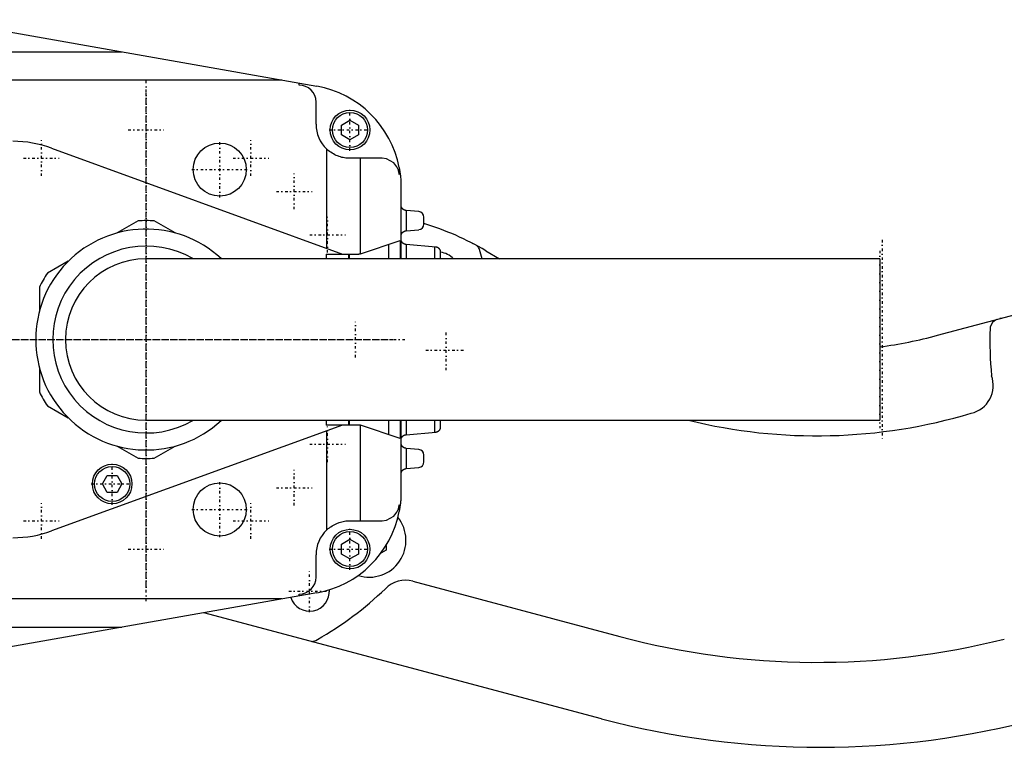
# Model space of a CAD drawing. Extents: x -392 to 171, y -72 to 70.
# Tile 2 of 4: x -242 to -68, y -72 to 56. Entities that reach past the tile are written whole.
import ezdxf

# ---------------------------------------------------------------- set-up
doc = ezdxf.new("R2010")
doc.units = 0
doc.linetypes.add('CENTER', pattern=[1.5, 0.45, -0.5, 0.05, -0.5])
doc.layers.add('AM_0', color=7, linetype='CONTINUOUS')
doc.layers.add('AM_7', color=7, linetype='CENTER')

msp = doc.modelspace()

# ---------------------------------------------------------------- linework, layer by layer
at = {"layer": 'AM_0', "color": 7, "linetype": 'CONTINUOUS'}
for p, q in [((-256.35, 56.48), (-189.87, 44.73)), ((-317.14, 50.81), (-224.27, 50.81)), ((-196.02, 45.81), (-304.21, 45.81)), ((-193, 44.94), (-193, 45.28)), ((-190, 38), (-190, 41.94)), ((-185.5, 37.87), (-184, 38.73)), ((-184, 38.73), (-182.5, 37.87)), ((-185.5, 36.13), (-185.5, 37.87)), ((-182.5, 37.87), (-182.5, 36.13)), ((-184, 35.27), (-185.5, 36.13)), ((-182.5, 36.13), (-184, 35.27)), ((-236.69, 33.79), (-185.33, 15.1)), ((-188.14, 33.65), (-188.14, 16.12)), ((-178.31, 32), (-184, 32)), ((-182.14, 15.13), (-182.14, 32)), ((-175.31, 30.35), (-175.31, 29.16)), ((-175, 27), (-175, 14.25)), ((-174.98, 23.7), (-175, 23.7)), ((-171.86, 22.6), (-174.11, 22.79)), ((-174.03, 19.21), (-174.03, 22.79)), ((-221.41, 20.95), (-225.1, 18.82)), ((-214.9, 18.82), (-218.59, 20.95)), ((-170.95, 20.4), (-170.95, 21.6)), ((-174.11, 19.21), (-171.86, 19.4)), ((-182.14, 15.13), (-175.12, 17.47)), ((-175.12, 17.47), (-175.12, 14.25)), ((-174.98, 17.61), (-174.98, 18.26)), ((-177.14, 14.25), (-177.14, 16.8)), ((-168.86, 16.33), (-174.11, 16.79)), ((-174.03, 14.25), (-174.03, 16.78)), ((-169, 14.25), (-169, 16.34)), ((-162.35, 16.94), (-162.35, 16.97)), ((-160.01, 15.68), (-157.59, 14.25)), ((-90.45, 14.25), (-220, 14.25)), ((-188.2, 15.1), (-182.56, 15.1)), ((-188.2, 15.1), (-188.2, 14.25)), ((-184.2, 14.25), (-184.2, 15.1)), ((-184.14, 15.1), (-184.14, 14.25)), ((-168, 14.35), (-168, 15.64)), ((-90.45, 14.25), (-90.45, -14.25)), ((-233.75, 13.83), (-237.44, 11.7)), ((-238.85, 9.26), (-238.85, 4.99)), ((-80.22, 0.75), (-62.76, 5.44)), ((-69, 3.76), (-69, 3.71)), ((-238.85, -4.99), (-238.85, -9.26)), ((-237.44, -11.7), (-233.75, -13.83)), ((-185.33, -15.1), (-236.69, -33.79)), ((-220, -14.25), (-90.45, -14.25)), ((-188.2, -14.25), (-188.2, -15.1)), ((-182.56, -15.1), (-188.2, -15.1)), ((-184.2, -15.1), (-184.2, -14.25)), ((-184.14, -14.25), (-184.14, -15.1)), ((-182.14, -32), (-182.14, -15.13)), ((-175.12, -17.48), (-182.14, -15.13)), ((-177.14, -16.8), (-177.14, -14.25)), ((-175.12, -14.25), (-175.12, -17.48)), ((-175, -14.25), (-175, -27)), ((-174.03, -16.79), (-174.03, -14.25)), ((-169, -16.35), (-169, -14.25)), ((-168, -15.65), (-168, -14.36)), ((-188.14, -16.12), (-188.14, -33.65)), ((-174.11, -16.8), (-168.86, -16.33)), ((-225.1, -18.82), (-221.41, -20.95)), ((-218.59, -20.95), (-214.9, -18.82)), ((-174.98, -18.26), (-174.98, -17.89)), ((-171.86, -19.4), (-174.11, -19.21)), ((-174.03, -22.79), (-174.03, -19.21)), ((-170.95, -21.6), (-170.95, -20.4)), ((-174.11, -22.79), (-171.86, -22.6)), ((-227.73, -25.5), (-226.87, -24)), ((-226.87, -24), (-225.13, -24)), ((-225.13, -24), (-224.27, -25.5)), ((-174.98, -23.7), (-175, -23.7)), ((-226.87, -27), (-227.73, -25.5)), ((-224.27, -25.5), (-225.13, -27)), ((-225.13, -27), (-226.87, -27)), ((-175.31, -29.16), (-175.31, -30.35)), ((-184, -32), (-178.31, -32)), ((-185.5, -36.13), (-184, -35.27)), ((-185.5, -37.87), (-185.5, -36.13)), ((-184, -35.27), (-182.5, -36.13)), ((-182.5, -36.13), (-182.5, -37.87)), ((-177.61, -36.34), (-177.61, -37.2)), ((-190, -41.94), (-190, -38)), ((-184, -38.73), (-185.5, -37.87)), ((-182.5, -37.87), (-184, -38.73)), ((-177.61, -37.2), (-178.55, -37.74)), ((-172.9, -42.68), (-136.37, -52.43)), ((-189.87, -44.73), (-256.35, -56.48)), ((-193, -45.28), (-193, -44.94)), ((-196.02, -45.81), (-304.21, -45.81)), ((-139.61, -66.95), (-209.81, -48.25)), ((-317.14, -50.81), (-224.27, -50.81))]:
    msp.add_line(p, q, dxfattribs=at)
for points in [[(-184, 32, 0), (-184.1, 32, 0), (-184.3, 32.01, 0), (-184.51, 32.02, 0), (-184.62, 32.03, 0), (-184.73, 32.04, 0), (-184.95, 32.08, 0), (-185.18, 32.12, 0), (-185.42, 32.17, 0), (-185.67, 32.24, 0), (-185.92, 32.32, 0), (-186.05, 32.36, 0), (-186.18, 32.41, 0), (-186.43, 32.52, 0), (-186.69, 32.64, 0), (-186.93, 32.77, 0), (-187.17, 32.91, 0), (-187.4, 33.06, 0), (-187.51, 33.14, 0), (-187.62, 33.22, 0), (-187.83, 33.38, 0), (-188.04, 33.56, 0), (-188.14, 33.65, 0)], [(-175.31, 29.16, 0), (-175.31, 29.17, 0), (-175.32, 29.17, 0), (-175.32, 29.18, 0), (-175.32, 29.18, 0), (-175.32, 29.19, 0), (-175.32, 29.19, 0), (-175.32, 29.2, 0), (-175.32, 29.21, 0), (-175.32, 29.22, 0), (-175.32, 29.22, 0), (-175.32, 29.23, 0), (-175.32, 29.23, 0), (-175.32, 29.24, 0), (-175.32, 29.24, 0), (-175.32, 29.25, 0), (-175.32, 29.26, 0), (-175.32, 29.26, 0), (-175.32, 29.27, 0), (-175.32, 29.27, 0), (-175.32, 29.28, 0), (-175.32, 29.29, 0), (-175.32, 29.29, 0), (-175.33, 29.31, 0), (-175.33, 29.35, 0), (-175.34, 29.39, 0), (-175.34, 29.44, 0), (-175.35, 29.48, 0), (-175.36, 29.52, 0), (-175.36, 29.54, 0), (-175.36, 29.56, 0), (-175.37, 29.6, 0), (-175.38, 29.64, 0), (-175.41, 29.79, 0), (-175.45, 29.91, 0), (-175.49, 30.03, 0), (-175.59, 30.26, 0), (-175.7, 30.48, 0), (-176.25, 31.18, 0), (-177.56, 31.9, 0), (-178.31, 32, 0)], [(-175.31, 30.35, 0), (-175.3, 30.26, 0), (-175.26, 30.07, 0), (-175.23, 29.89, 0), (-175.22, 29.8, 0), (-175.2, 29.7, 0), (-175.18, 29.52, 0), (-175.15, 29.33, 0), (-175.13, 29.15, 0), (-175.11, 28.96, 0), (-175.09, 28.78, 0), (-175.08, 28.68, 0), (-175.07, 28.59, 0), (-175.05, 28.4, 0), (-175.05, 28.29, 0), (-175.04, 28.26, 0), (-175.04, 28.23, 0), (-175.04, 28.22, 0), (-175.04, 28.2, 0), (-175.04, 28.17, 0), (-175.04, 28.14, 0), (-175.03, 28.11, 0), (-175.03, 28.08, 0), (-175.03, 28.04, 0), (-175.03, 28.03, 0), (-175.03, 28.01, 0), (-175.03, 27.98, 0), (-175.03, 27.95, 0), (-175.02, 27.92, 0), (-175.02, 27.89, 0), (-175.02, 27.86, 0), (-175.02, 27.84, 0), (-175.02, 27.83, 0), (-175.02, 27.8, 0), (-175.02, 27.76, 0), (-175.01, 27.73, 0), (-175.01, 27.7, 0), (-175.01, 27.67, 0), (-175.01, 27.66, 0), (-175.01, 27.64, 0), (-175.01, 27.61, 0), (-175.01, 27.58, 0), (-175.01, 27.56, 0), (-175.01, 27.55, 0), (-175.01, 27.51, 0), (-175.01, 27.48, 0), (-175.01, 27.47, 0), (-175.01, 27.45, 0), (-175, 27.42, 0), (-175, 27.39, 0), (-175, 27.36, 0), (-175, 27.33, 0), (-175, 27.3, 0), (-175, 27.28, 0), (-175, 27.27, 0), (-175, 27.23, 0), (-175, 27.2, 0), (-175, 27.17, 0), (-175, 27.14, 0), (-175, 27.11, 0), (-175, 27.09, 0), (-175, 27.08, 0), (-175, 27.05, 0), (-175, 27.02, 0), (-175, 27, 0)], [(-174.11, 22.79, 0), (-174.12, 22.79, 0), (-174.13, 22.8, 0), (-174.15, 22.8, 0), (-174.16, 22.8, 0), (-174.16, 22.8, 0), (-174.18, 22.8, 0), (-174.19, 22.8, 0), (-174.2, 22.81, 0), (-174.22, 22.81, 0), (-174.23, 22.81, 0), (-174.24, 22.81, 0), (-174.25, 22.81, 0), (-174.26, 22.82, 0), (-174.27, 22.82, 0), (-174.29, 22.83, 0), (-174.3, 22.83, 0), (-174.31, 22.83, 0), (-174.32, 22.84, 0), (-174.33, 22.84, 0), (-174.34, 22.84, 0), (-174.35, 22.85, 0), (-174.36, 22.85, 0), (-174.37, 22.85, 0), (-174.38, 22.86, 0), (-174.39, 22.86, 0), (-174.4, 22.87, 0), (-174.41, 22.87, 0), (-174.42, 22.87, 0), (-174.43, 22.88, 0), (-174.44, 22.88, 0), (-174.46, 22.89, 0), (-174.47, 22.9, 0), (-174.47, 22.9, 0), (-174.48, 22.9, 0), (-174.49, 22.91, 0), (-174.5, 22.92, 0), (-174.52, 22.92, 0), (-174.53, 22.93, 0), (-174.54, 22.94, 0), (-174.54, 22.94, 0), (-174.55, 22.94, 0), (-174.56, 22.95, 0), (-174.57, 22.96, 0), (-174.58, 22.97, 0), (-174.59, 22.97, 0), (-174.6, 22.98, 0), (-174.61, 22.99, 0), (-174.61, 22.99, 0), (-174.62, 23, 0), (-174.63, 23.01, 0), (-174.64, 23.01, 0), (-174.65, 23.02, 0), (-174.66, 23.03, 0), (-174.67, 23.03, 0), (-174.67, 23.04, 0), (-174.68, 23.05, 0), (-174.69, 23.06, 0), (-174.72, 23.09, 0), (-174.74, 23.11, 0), (-174.77, 23.14, 0), (-174.81, 23.2, 0), (-174.85, 23.26, 0), (-174.88, 23.32, 0), (-174.91, 23.38, 0), (-174.92, 23.42, 0), (-174.93, 23.43, 0), (-174.93, 23.44, 0), (-174.93, 23.45, 0), (-174.94, 23.45, 0), (-174.94, 23.47, 0), (-174.94, 23.48, 0), (-174.94, 23.48, 0), (-174.95, 23.49, 0), (-174.95, 23.5, 0), (-174.95, 23.51, 0), (-174.95, 23.52, 0), (-174.95, 23.52, 0), (-174.96, 23.53, 0), (-174.96, 23.55, 0), (-174.96, 23.56, 0), (-174.96, 23.57, 0), (-174.97, 23.58, 0), (-174.97, 23.59, 0), (-174.97, 23.59, 0), (-174.97, 23.6, 0), (-174.97, 23.62, 0), (-174.97, 23.63, 0), (-174.97, 23.64, 0), (-174.98, 23.65, 0), (-174.98, 23.66, 0), (-174.98, 23.67, 0), (-174.98, 23.68, 0), (-174.98, 23.69, 0), (-174.98, 23.7, 0)], [(-174.98, 18.26, 0), (-174.98, 18.27, 0), (-174.98, 18.28, 0), (-174.98, 18.3, 0), (-174.98, 18.3, 0), (-174.98, 18.31, 0), (-174.98, 18.32, 0), (-174.98, 18.34, 0), (-174.98, 18.35, 0), (-174.97, 18.36, 0), (-174.97, 18.37, 0), (-174.97, 18.38, 0), (-174.97, 18.39, 0), (-174.97, 18.4, 0), (-174.97, 18.41, 0), (-174.97, 18.42, 0), (-174.96, 18.44, 0), (-174.96, 18.45, 0), (-174.96, 18.45, 0), (-174.96, 18.46, 0), (-174.96, 18.47, 0), (-174.95, 18.48, 0), (-174.95, 18.49, 0), (-174.95, 18.5, 0), (-174.95, 18.51, 0), (-174.94, 18.52, 0), (-174.94, 18.53, 0), (-174.94, 18.53, 0), (-174.94, 18.54, 0), (-174.93, 18.55, 0), (-174.93, 18.57, 0), (-174.93, 18.58, 0), (-174.92, 18.59, 0), (-174.92, 18.59, 0), (-174.92, 18.6, 0), (-174.91, 18.61, 0), (-174.91, 18.62, 0), (-174.89, 18.66, 0), (-174.86, 18.72, 0), (-174.82, 18.79, 0), (-174.78, 18.85, 0), (-174.75, 18.88, 0), (-174.73, 18.9, 0), (-174.7, 18.93, 0), (-174.69, 18.94, 0), (-174.68, 18.95, 0), (-174.68, 18.96, 0), (-174.67, 18.96, 0), (-174.66, 18.97, 0), (-174.65, 18.98, 0), (-174.64, 18.98, 0), (-174.63, 18.99, 0), (-174.62, 19, 0), (-174.62, 19.01, 0), (-174.61, 19.01, 0), (-174.6, 19.02, 0), (-174.59, 19.03, 0), (-174.58, 19.03, 0), (-174.57, 19.04, 0), (-174.56, 19.05, 0), (-174.55, 19.05, 0), (-174.55, 19.06, 0), (-174.54, 19.06, 0), (-174.53, 19.07, 0), (-174.51, 19.08, 0), (-174.5, 19.08, 0), (-174.49, 19.09, 0), (-174.48, 19.09, 0), (-174.48, 19.1, 0), (-174.46, 19.1, 0), (-174.45, 19.11, 0), (-174.44, 19.12, 0), (-174.43, 19.12, 0), (-174.41, 19.13, 0), (-174.41, 19.13, 0), (-174.4, 19.13, 0), (-174.39, 19.14, 0), (-174.37, 19.15, 0), (-174.37, 19.15, 0), (-174.36, 19.15, 0), (-174.35, 19.16, 0), (-174.33, 19.16, 0), (-174.33, 19.16, 0), (-174.32, 19.16, 0), (-174.31, 19.17, 0), (-174.29, 19.17, 0), (-174.28, 19.18, 0), (-174.26, 19.18, 0), (-174.25, 19.18, 0), (-174.24, 19.19, 0), (-174.24, 19.19, 0), (-174.22, 19.19, 0), (-174.21, 19.19, 0), (-174.19, 19.2, 0), (-174.18, 19.2, 0), (-174.16, 19.2, 0), (-174.16, 19.2, 0), (-174.15, 19.2, 0), (-174.13, 19.2, 0), (-174.12, 19.21, 0), (-174.11, 19.21, 0)], [(-174.11, 16.79, 0), (-174.12, 16.79, 0), (-174.13, 16.79, 0), (-174.15, 16.79, 0), (-174.15, 16.79, 0), (-174.16, 16.8, 0), (-174.17, 16.8, 0), (-174.19, 16.8, 0), (-174.2, 16.8, 0), (-174.21, 16.8, 0), (-174.23, 16.81, 0), (-174.23, 16.81, 0), (-174.24, 16.81, 0), (-174.25, 16.81, 0), (-174.27, 16.82, 0), (-174.28, 16.82, 0), (-174.29, 16.82, 0), (-174.31, 16.83, 0), (-174.31, 16.83, 0), (-174.32, 16.83, 0), (-174.33, 16.83, 0), (-174.34, 16.84, 0), (-174.35, 16.84, 0), (-174.36, 16.84, 0), (-174.37, 16.85, 0), (-174.38, 16.85, 0), (-174.39, 16.86, 0), (-174.39, 16.86, 0), (-174.41, 16.86, 0), (-174.42, 16.87, 0), (-174.43, 16.87, 0), (-174.44, 16.88, 0), (-174.45, 16.88, 0), (-174.46, 16.89, 0), (-174.46, 16.89, 0), (-174.48, 16.9, 0), (-174.49, 16.9, 0), (-174.5, 16.91, 0), (-174.51, 16.91, 0), (-174.52, 16.92, 0), (-174.53, 16.92, 0), (-174.53, 16.93, 0), (-174.54, 16.93, 0), (-174.55, 16.94, 0), (-174.56, 16.95, 0), (-174.57, 16.95, 0), (-174.58, 16.96, 0), (-174.59, 16.97, 0), (-174.59, 16.97, 0), (-174.6, 16.98, 0), (-174.61, 16.98, 0), (-174.62, 16.99, 0), (-174.63, 17, 0), (-174.64, 17.01, 0), (-174.65, 17.01, 0), (-174.65, 17.01, 0), (-174.66, 17.02, 0), (-174.67, 17.03, 0), (-174.7, 17.06, 0), (-174.72, 17.08, 0), (-174.75, 17.11, 0), (-174.79, 17.16, 0), (-174.83, 17.21, 0), (-174.86, 17.27, 0), (-174.89, 17.33, 0), (-174.92, 17.39, 0), (-174.93, 17.42, 0), (-174.94, 17.45, 0), (-174.95, 17.48, 0), (-174.96, 17.49, 0), (-174.96, 17.51, 0), (-174.96, 17.51, 0), (-174.96, 17.52, 0), (-174.96, 17.53, 0), (-174.97, 17.54, 0), (-174.97, 17.55, 0), (-174.97, 17.56, 0), (-174.97, 17.57, 0), (-174.97, 17.57, 0), (-174.98, 17.58, 0), (-174.98, 17.59, 0), (-174.98, 17.6, 0), (-174.98, 17.61, 0)], [(-168, 15.64, 0), (-168, 15.64, 0), (-168, 15.64, 0), (-168, 15.64, 0), (-168, 15.65, 0), (-168, 15.65, 0), (-168, 15.65, 0), (-168, 15.65, 0), (-168, 15.65, 0), (-168.01, 15.66, 0), (-168.01, 15.66, 0), (-168.01, 15.66, 0), (-168.01, 15.67, 0), (-168.01, 15.67, 0), (-168.01, 15.68, 0), (-168.01, 15.68, 0), (-168.02, 15.69, 0), (-168.02, 15.69, 0), (-168.02, 15.7, 0), (-168.02, 15.7, 0), (-168.02, 15.71, 0), (-168.03, 15.71, 0), (-168.03, 15.72, 0), (-168.03, 15.72, 0), (-168.03, 15.73, 0), (-168.03, 15.73, 0), (-168.04, 15.74, 0), (-168.04, 15.74, 0), (-168.04, 15.75, 0), (-168.04, 15.75, 0), (-168.06, 15.78, 0), (-168.08, 15.83, 0), (-168.11, 15.88, 0), (-168.15, 15.93, 0), (-168.19, 15.98, 0), (-168.21, 16.01, 0), (-168.24, 16.03, 0), (-168.27, 16.06, 0), (-168.28, 16.07, 0), (-168.29, 16.08, 0), (-168.29, 16.08, 0), (-168.3, 16.09, 0), (-168.3, 16.09, 0), (-168.31, 16.1, 0), (-168.32, 16.11, 0), (-168.33, 16.12, 0), (-168.34, 16.13, 0), (-168.35, 16.13, 0), (-168.35, 16.13, 0), (-168.36, 16.14, 0), (-168.37, 16.15, 0), (-168.38, 16.15, 0), (-168.39, 16.16, 0), (-168.41, 16.17, 0), (-168.41, 16.17, 0), (-168.42, 16.18, 0), (-168.43, 16.18, 0), (-168.44, 16.19, 0), (-168.45, 16.2, 0), (-168.46, 16.2, 0), (-168.47, 16.21, 0), (-168.48, 16.21, 0), (-168.49, 16.22, 0), (-168.5, 16.22, 0), (-168.51, 16.23, 0), (-168.52, 16.23, 0), (-168.54, 16.24, 0), (-168.55, 16.25, 0), (-168.55, 16.25, 0), (-168.56, 16.25, 0), (-168.57, 16.26, 0), (-168.59, 16.26, 0), (-168.6, 16.26, 0), (-168.6, 16.27, 0), (-168.62, 16.27, 0), (-168.63, 16.28, 0), (-168.64, 16.28, 0), (-168.64, 16.28, 0), (-168.66, 16.29, 0), (-168.67, 16.29, 0), (-168.69, 16.29, 0), (-168.7, 16.3, 0), (-168.72, 16.3, 0), (-168.72, 16.3, 0), (-168.73, 16.31, 0), (-168.75, 16.31, 0), (-168.76, 16.31, 0), (-168.78, 16.31, 0), (-168.79, 16.32, 0), (-168.81, 16.32, 0), (-168.82, 16.32, 0), (-168.82, 16.32, 0), (-168.84, 16.32, 0), (-168.85, 16.33, 0), (-168.86, 16.33, 0)], [(-182.56, 15.1, 0), (-182.54, 15.1, 0), (-182.5, 15.1, 0), (-182.46, 15.1, 0), (-182.45, 15.11, 0), (-182.43, 15.11, 0), (-182.4, 15.11, 0), (-182.37, 15.11, 0), (-182.34, 15.11, 0), (-182.31, 15.11, 0), (-182.29, 15.12, 0), (-182.27, 15.12, 0), (-182.26, 15.12, 0), (-182.24, 15.12, 0), (-182.22, 15.12, 0), (-182.2, 15.12, 0), (-182.19, 15.12, 0), (-182.18, 15.13, 0), (-182.17, 15.13, 0), (-182.16, 15.13, 0), (-182.15, 15.13, 0), (-182.15, 15.13, 0), (-182.14, 15.13, 0)], [(-168.04, 14.25, 0), (-168.04, 14.25, 0), (-168.03, 14.26, 0), (-168.03, 14.27, 0), (-168.03, 14.28, 0), (-168.03, 14.28, 0), (-168.02, 14.29, 0), (-168.02, 14.3, 0), (-168.02, 14.3, 0), (-168.01, 14.31, 0), (-168.01, 14.32, 0), (-168.01, 14.32, 0), (-168.01, 14.32, 0), (-168.01, 14.33, 0), (-168.01, 14.33, 0), (-168, 14.34, 0), (-168, 14.34, 0), (-168, 14.35, 0), (-168, 14.35, 0), (-168, 14.35, 0), (-168, 14.35, 0), (-168, 14.35, 0), (-168, 14.35, 0)], [(-182.14, -15.13, 0), (-182.15, -15.13, 0), (-182.15, -15.13, 0), (-182.16, -15.13, 0), (-182.17, -15.13, 0), (-182.18, -15.13, 0), (-182.19, -15.12, 0), (-182.2, -15.12, 0), (-182.22, -15.12, 0), (-182.24, -15.12, 0), (-182.26, -15.12, 0), (-182.27, -15.12, 0), (-182.29, -15.12, 0), (-182.31, -15.11, 0), (-182.34, -15.11, 0), (-182.37, -15.11, 0), (-182.4, -15.11, 0), (-182.43, -15.11, 0), (-182.45, -15.11, 0), (-182.46, -15.1, 0), (-182.5, -15.1, 0), (-182.54, -15.1, 0), (-182.56, -15.1, 0)], [(-168.86, -16.33, 0), (-168.85, -16.33, 0), (-168.84, -16.33, 0), (-168.82, -16.33, 0), (-168.82, -16.33, 0), (-168.81, -16.33, 0), (-168.79, -16.32, 0), (-168.78, -16.32, 0), (-168.76, -16.32, 0), (-168.75, -16.32, 0), (-168.73, -16.31, 0), (-168.72, -16.31, 0), (-168.72, -16.31, 0), (-168.7, -16.31, 0), (-168.69, -16.3, 0), (-168.67, -16.3, 0), (-168.66, -16.29, 0), (-168.64, -16.29, 0), (-168.64, -16.29, 0), (-168.63, -16.28, 0), (-168.62, -16.28, 0), (-168.6, -16.27, 0), (-168.6, -16.27, 0), (-168.59, -16.27, 0), (-168.57, -16.26, 0), (-168.56, -16.26, 0), (-168.55, -16.26, 0), (-168.55, -16.25, 0), (-168.54, -16.25, 0), (-168.52, -16.24, 0), (-168.51, -16.24, 0), (-168.5, -16.23, 0), (-168.49, -16.22, 0), (-168.48, -16.22, 0), (-168.47, -16.22, 0), (-168.46, -16.21, 0), (-168.45, -16.2, 0), (-168.44, -16.2, 0), (-168.43, -16.19, 0), (-168.42, -16.18, 0), (-168.41, -16.18, 0), (-168.41, -16.18, 0), (-168.39, -16.17, 0), (-168.38, -16.16, 0), (-168.37, -16.15, 0), (-168.36, -16.15, 0), (-168.35, -16.14, 0), (-168.35, -16.14, 0), (-168.34, -16.13, 0), (-168.33, -16.12, 0), (-168.32, -16.12, 0), (-168.31, -16.11, 0), (-168.3, -16.1, 0), (-168.3, -16.09, 0), (-168.29, -16.09, 0), (-168.29, -16.09, 0), (-168.28, -16.08, 0), (-168.27, -16.07, 0), (-168.24, -16.04, 0), (-168.21, -16.02, 0), (-168.19, -15.99, 0), (-168.15, -15.94, 0), (-168.11, -15.89, 0), (-168.08, -15.84, 0), (-168.06, -15.79, 0), (-168.04, -15.76, 0), (-168.04, -15.75, 0), (-168.04, -15.75, 0), (-168.04, -15.74, 0), (-168.03, -15.74, 0), (-168.03, -15.73, 0), (-168.03, -15.73, 0), (-168.03, -15.72, 0), (-168.03, -15.72, 0), (-168.02, -15.71, 0), (-168.02, -15.71, 0), (-168.02, -15.7, 0), (-168.02, -15.7, 0), (-168.02, -15.69, 0), (-168.01, -15.69, 0), (-168.01, -15.68, 0), (-168.01, -15.68, 0), (-168.01, -15.67, 0), (-168.01, -15.67, 0), (-168.01, -15.67, 0), (-168.01, -15.67, 0), (-168, -15.66, 0), (-168, -15.66, 0), (-168, -15.66, 0), (-168, -15.65, 0), (-168, -15.65, 0), (-168, -15.65, 0), (-168, -15.65, 0), (-168, -15.65, 0), (-168, -15.65, 0)], [(-168, -14.36, 0), (-168, -14.36, 0), (-168, -14.36, 0), (-168, -14.35, 0), (-168, -14.35, 0), (-168, -14.35, 0), (-168, -14.35, 0), (-168, -14.34, 0), (-168.01, -14.34, 0), (-168.01, -14.33, 0), (-168.01, -14.33, 0), (-168.01, -14.32, 0), (-168.01, -14.32, 0), (-168.02, -14.31, 0), (-168.02, -14.31, 0), (-168.02, -14.3, 0), (-168.02, -14.29, 0), (-168.03, -14.28, 0), (-168.03, -14.28, 0), (-168.03, -14.27, 0), (-168.04, -14.26, 0), (-168.04, -14.26, 0), (-168.04, -14.25, 0)], [(-174.98, -17.89, 0), (-174.98, -17.88, 0), (-174.98, -17.87, 0), (-174.98, -17.86, 0), (-174.99, -17.85, 0), (-174.99, -17.84, 0), (-174.99, -17.83, 0), (-174.99, -17.81, 0), (-174.99, -17.8, 0), (-174.99, -17.78, 0), (-174.99, -17.77, 0), (-174.99, -17.76, 0), (-174.99, -17.75, 0), (-174.99, -17.74, 0), (-174.99, -17.72, 0), (-174.99, -17.7, 0), (-174.99, -17.69, 0), (-174.99, -17.68, 0), (-174.99, -17.67, 0), (-174.99, -17.66, 0), (-174.98, -17.65, 0), (-174.98, -17.63, 0), (-174.98, -17.63, 0), (-174.98, -17.62, 0), (-174.98, -17.61, 0), (-174.98, -17.59, 0), (-174.98, -17.59, 0), (-174.97, -17.58, 0), (-174.97, -17.57, 0), (-174.97, -17.55, 0), (-174.97, -17.54, 0), (-174.96, -17.53, 0), (-174.96, -17.51, 0), (-174.96, -17.51, 0), (-174.96, -17.5, 0), (-174.95, -17.49, 0), (-174.95, -17.48, 0), (-174.95, -17.46, 0), (-174.94, -17.45, 0), (-174.94, -17.44, 0), (-174.94, -17.43, 0), (-174.93, -17.43, 0), (-174.93, -17.41, 0), (-174.92, -17.4, 0), (-174.91, -17.36, 0), (-174.87, -17.29, 0), (-174.83, -17.22, 0), (-174.8, -17.19, 0), (-174.8, -17.18, 0), (-174.79, -17.17, 0), (-174.78, -17.16, 0), (-174.78, -17.15, 0), (-174.78, -17.15, 0), (-174.77, -17.14, 0), (-174.76, -17.13, 0), (-174.75, -17.12, 0), (-174.74, -17.11, 0), (-174.73, -17.1, 0), (-174.73, -17.09, 0), (-174.72, -17.09, 0), (-174.71, -17.08, 0), (-174.7, -17.07, 0), (-174.69, -17.06, 0), (-174.68, -17.05, 0), (-174.67, -17.04, 0), (-174.67, -17.03, 0), (-174.66, -17.03, 0), (-174.65, -17.02, 0), (-174.64, -17.01, 0), (-174.63, -17, 0), (-174.62, -16.99, 0), (-174.6, -16.98, 0), (-174.6, -16.98, 0), (-174.59, -16.98, 0), (-174.58, -16.97, 0), (-174.57, -16.96, 0), (-174.56, -16.95, 0), (-174.54, -16.94, 0), (-174.53, -16.93, 0), (-174.52, -16.93, 0), (-174.52, -16.93, 0), (-174.5, -16.92, 0), (-174.49, -16.91, 0), (-174.48, -16.9, 0), (-174.46, -16.9, 0), (-174.45, -16.89, 0), (-174.44, -16.89, 0), (-174.43, -16.88, 0), (-174.42, -16.88, 0), (-174.4, -16.87, 0), (-174.4, -16.87, 0), (-174.39, -16.86, 0), (-174.37, -16.86, 0), (-174.36, -16.85, 0), (-174.35, -16.85, 0), (-174.34, -16.85, 0), (-174.33, -16.84, 0), (-174.31, -16.84, 0), (-174.3, -16.83, 0), (-174.28, -16.83, 0), (-174.27, -16.82, 0), (-174.26, -16.82, 0), (-174.25, -16.82, 0), (-174.24, -16.82, 0), (-174.22, -16.81, 0), (-174.2, -16.81, 0), (-174.19, -16.81, 0), (-174.17, -16.8, 0), (-174.16, -16.8, 0), (-174.16, -16.8, 0), (-174.14, -16.8, 0), (-174.12, -16.8, 0), (-174.11, -16.8, 0)], [(-174.11, -19.21, 0), (-174.12, -19.21, 0), (-174.13, -19.2, 0), (-174.15, -19.2, 0), (-174.16, -19.2, 0), (-174.16, -19.2, 0), (-174.18, -19.2, 0), (-174.19, -19.2, 0), (-174.21, -19.19, 0), (-174.22, -19.19, 0), (-174.24, -19.19, 0), (-174.24, -19.19, 0), (-174.25, -19.18, 0), (-174.26, -19.18, 0), (-174.28, -19.18, 0), (-174.29, -19.17, 0), (-174.31, -19.17, 0), (-174.32, -19.16, 0), (-174.33, -19.16, 0), (-174.33, -19.16, 0), (-174.35, -19.16, 0), (-174.36, -19.15, 0), (-174.37, -19.15, 0), (-174.37, -19.15, 0), (-174.39, -19.14, 0), (-174.4, -19.13, 0), (-174.41, -19.13, 0), (-174.41, -19.13, 0), (-174.43, -19.12, 0), (-174.44, -19.12, 0), (-174.45, -19.11, 0), (-174.46, -19.1, 0), (-174.48, -19.1, 0), (-174.48, -19.09, 0), (-174.49, -19.09, 0), (-174.5, -19.08, 0), (-174.51, -19.08, 0), (-174.53, -19.07, 0), (-174.54, -19.06, 0), (-174.55, -19.06, 0), (-174.55, -19.05, 0), (-174.56, -19.05, 0), (-174.57, -19.04, 0), (-174.58, -19.03, 0), (-174.59, -19.03, 0), (-174.6, -19.02, 0), (-174.61, -19.01, 0), (-174.62, -19.01, 0), (-174.62, -19, 0), (-174.63, -18.99, 0), (-174.64, -18.98, 0), (-174.65, -18.98, 0), (-174.66, -18.97, 0), (-174.67, -18.96, 0), (-174.68, -18.96, 0), (-174.68, -18.95, 0), (-174.69, -18.94, 0), (-174.7, -18.93, 0), (-174.71, -18.93, 0), (-174.72, -18.92, 0), (-174.73, -18.91, 0), (-174.73, -18.9, 0), (-174.73, -18.9, 0), (-174.74, -18.89, 0), (-174.75, -18.88, 0), (-174.75, -18.88, 0), (-174.78, -18.85, 0), (-174.82, -18.79, 0), (-174.86, -18.72, 0), (-174.89, -18.66, 0), (-174.91, -18.62, 0), (-174.91, -18.61, 0), (-174.92, -18.6, 0), (-174.92, -18.59, 0), (-174.92, -18.59, 0), (-174.93, -18.58, 0), (-174.93, -18.57, 0), (-174.93, -18.55, 0), (-174.94, -18.54, 0), (-174.94, -18.53, 0), (-174.94, -18.53, 0), (-174.94, -18.52, 0), (-174.95, -18.51, 0), (-174.95, -18.5, 0), (-174.95, -18.49, 0), (-174.95, -18.48, 0), (-174.96, -18.47, 0), (-174.96, -18.46, 0), (-174.96, -18.45, 0), (-174.96, -18.45, 0), (-174.96, -18.44, 0), (-174.97, -18.42, 0), (-174.97, -18.41, 0), (-174.97, -18.4, 0), (-174.97, -18.39, 0), (-174.97, -18.38, 0), (-174.97, -18.37, 0), (-174.97, -18.36, 0), (-174.98, -18.35, 0), (-174.98, -18.34, 0), (-174.98, -18.32, 0), (-174.98, -18.31, 0), (-174.98, -18.3, 0), (-174.98, -18.3, 0), (-174.98, -18.28, 0), (-174.98, -18.27, 0), (-174.98, -18.26, 0)], [(-174.98, -23.7, 0), (-174.98, -23.69, 0), (-174.98, -23.68, 0), (-174.98, -23.67, 0), (-174.98, -23.66, 0), (-174.98, -23.65, 0), (-174.97, -23.64, 0), (-174.97, -23.63, 0), (-174.97, -23.62, 0), (-174.97, -23.6, 0), (-174.97, -23.59, 0), (-174.97, -23.59, 0), (-174.97, -23.58, 0), (-174.96, -23.57, 0), (-174.96, -23.56, 0), (-174.96, -23.55, 0), (-174.96, -23.53, 0), (-174.95, -23.52, 0), (-174.95, -23.52, 0), (-174.95, -23.51, 0), (-174.95, -23.5, 0), (-174.95, -23.49, 0), (-174.94, -23.48, 0), (-174.94, -23.48, 0), (-174.94, -23.47, 0), (-174.94, -23.45, 0), (-174.93, -23.45, 0), (-174.93, -23.44, 0), (-174.93, -23.43, 0), (-174.92, -23.42, 0), (-174.91, -23.38, 0), (-174.88, -23.32, 0), (-174.85, -23.26, 0), (-174.81, -23.2, 0), (-174.77, -23.14, 0), (-174.74, -23.11, 0), (-174.72, -23.09, 0), (-174.69, -23.06, 0), (-174.68, -23.05, 0), (-174.67, -23.04, 0), (-174.67, -23.03, 0), (-174.66, -23.03, 0), (-174.65, -23.02, 0), (-174.64, -23.01, 0), (-174.63, -23.01, 0), (-174.62, -23, 0), (-174.61, -22.99, 0), (-174.61, -22.99, 0), (-174.6, -22.98, 0), (-174.59, -22.97, 0), (-174.58, -22.97, 0), (-174.57, -22.96, 0), (-174.56, -22.95, 0), (-174.55, -22.94, 0), (-174.54, -22.94, 0), (-174.54, -22.94, 0), (-174.53, -22.93, 0), (-174.52, -22.92, 0), (-174.5, -22.92, 0), (-174.49, -22.91, 0), (-174.48, -22.9, 0), (-174.47, -22.9, 0), (-174.47, -22.9, 0), (-174.46, -22.89, 0), (-174.44, -22.88, 0), (-174.43, -22.88, 0), (-174.42, -22.87, 0), (-174.41, -22.87, 0), (-174.4, -22.87, 0), (-174.39, -22.86, 0), (-174.38, -22.86, 0), (-174.37, -22.85, 0), (-174.36, -22.85, 0), (-174.35, -22.85, 0), (-174.34, -22.84, 0), (-174.33, -22.84, 0), (-174.32, -22.84, 0), (-174.31, -22.83, 0), (-174.3, -22.83, 0), (-174.29, -22.83, 0), (-174.27, -22.82, 0), (-174.26, -22.82, 0), (-174.25, -22.81, 0), (-174.24, -22.81, 0), (-174.23, -22.81, 0), (-174.22, -22.81, 0), (-174.2, -22.81, 0), (-174.19, -22.8, 0), (-174.18, -22.8, 0), (-174.16, -22.8, 0), (-174.16, -22.8, 0), (-174.15, -22.8, 0), (-174.13, -22.8, 0), (-174.12, -22.79, 0), (-174.11, -22.79, 0)], [(-175, -27, 0), (-175, -27.02, 0), (-175, -27.05, 0), (-175, -27.08, 0), (-175, -27.09, 0), (-175, -27.11, 0), (-175, -27.14, 0), (-175, -27.17, 0), (-175, -27.2, 0), (-175, -27.23, 0), (-175, -27.27, 0), (-175, -27.28, 0), (-175, -27.3, 0), (-175, -27.33, 0), (-175, -27.36, 0), (-175, -27.39, 0), (-175, -27.42, 0), (-175.01, -27.45, 0), (-175.01, -27.47, 0), (-175.01, -27.48, 0), (-175.01, -27.51, 0), (-175.01, -27.55, 0), (-175.01, -27.56, 0), (-175.01, -27.58, 0), (-175.01, -27.61, 0), (-175.01, -27.64, 0), (-175.01, -27.66, 0), (-175.01, -27.67, 0), (-175.01, -27.7, 0), (-175.01, -27.73, 0), (-175.02, -27.76, 0), (-175.02, -27.8, 0), (-175.02, -27.83, 0), (-175.02, -27.84, 0), (-175.02, -27.86, 0), (-175.02, -27.89, 0), (-175.02, -27.92, 0), (-175.03, -27.95, 0), (-175.03, -27.98, 0), (-175.03, -28.01, 0), (-175.03, -28.03, 0), (-175.03, -28.04, 0), (-175.03, -28.08, 0), (-175.03, -28.11, 0), (-175.04, -28.14, 0), (-175.04, -28.17, 0), (-175.04, -28.2, 0), (-175.04, -28.22, 0), (-175.04, -28.23, 0), (-175.04, -28.26, 0), (-175.05, -28.29, 0), (-175.05, -28.4, 0), (-175.07, -28.59, 0), (-175.08, -28.68, 0), (-175.09, -28.78, 0), (-175.11, -28.96, 0), (-175.13, -29.15, 0), (-175.15, -29.33, 0), (-175.18, -29.52, 0), (-175.2, -29.7, 0), (-175.22, -29.8, 0), (-175.23, -29.89, 0), (-175.26, -30.07, 0), (-175.3, -30.26, 0), (-175.31, -30.35, 0)], [(-178.31, -32, 0), (-177.56, -31.9, 0), (-176.25, -31.18, 0), (-175.7, -30.48, 0), (-175.59, -30.26, 0), (-175.49, -30.03, 0), (-175.45, -29.91, 0), (-175.41, -29.79, 0), (-175.38, -29.64, 0), (-175.37, -29.6, 0), (-175.36, -29.56, 0), (-175.36, -29.54, 0), (-175.36, -29.52, 0), (-175.35, -29.48, 0), (-175.34, -29.44, 0), (-175.34, -29.39, 0), (-175.33, -29.35, 0), (-175.33, -29.31, 0), (-175.32, -29.29, 0), (-175.32, -29.27, 0), (-175.32, -29.24, 0), (-175.32, -29.24, 0), (-175.32, -29.23, 0), (-175.32, -29.23, 0), (-175.32, -29.22, 0), (-175.32, -29.22, 0), (-175.32, -29.21, 0), (-175.32, -29.2, 0), (-175.32, -29.19, 0), (-175.32, -29.19, 0), (-175.32, -29.18, 0), (-175.32, -29.18, 0), (-175.32, -29.17, 0), (-175.31, -29.17, 0), (-175.31, -29.16, 0)], [(-188.14, -33.65, 0), (-188.04, -33.56, 0), (-187.83, -33.38, 0), (-187.62, -33.22, 0), (-187.51, -33.14, 0), (-187.4, -33.06, 0), (-187.17, -32.91, 0), (-186.93, -32.77, 0), (-186.69, -32.64, 0), (-186.43, -32.52, 0), (-186.18, -32.41, 0), (-186.05, -32.36, 0), (-185.92, -32.32, 0), (-185.67, -32.24, 0), (-185.42, -32.17, 0), (-185.18, -32.12, 0), (-184.95, -32.08, 0), (-184.73, -32.04, 0), (-184.62, -32.03, 0), (-184.51, -32.02, 0), (-184.3, -32.01, 0), (-184.1, -32, 0), (-184, -32, 0)]]:
    msp.add_polyline3d(points, dxfattribs=at)
for centre, radius in [((-184, 37), 3.5), ((-184, 37), 3.1), ((-207, 30), 4.69), ((-226, -25.5), 3.5), ((-226, -25.5), 3.1), ((-207, -30), 4.69), ((-184, -37), 3.5), ((-184, -37), 3.1)]:
    msp.add_circle(centre, radius, dxfattribs=at)
for centre, radius, start, end in [((-193, 41.94), 3, 0, 90), ((-193, 27), 18, 10.7253, 79.9766), ((-184, 38), 6, 180, 226.4267), ((-243.53, 15), 20, 69.989, 90), ((-220, 0), 21, 86.1532, 93.8468), ((-171.95, 21.6), 1, 0, 84.9855), ((-220, 0), 19.5, 47.2313, 312.7687), ((-171.95, 20.4), 1, 275.0145, 0), ((-185.41, -27.39), 50, 59.4724, 73.1899), ((-220, 0), 16.5, 60.133, 299.867), ((-162.85, 15), 2, 70.1354, 75.5225), ((-162.85, 15), 2, 38.7987, 53.8207), ((-162.07, 15.63), 1, 15.0964, 38.7987), ((-220, 0), 61, 13.5095, 15.0964), ((-220, 0), 14.25, 90, 270), ((-168.36, 11.92), 3.5, 41.6844, 84.1228), ((-220, 0), 21, 146.1532, 153.8468), ((-69, 1.71), 2, 112.5192, 166.6808), ((-69, 1.71), 2, 90, 97.5874), ((0, 0), 71, 178.4116, 185.1655), ((-69.97, 1.94), 1, 166.6808, 178.4116), ((-101, 78), 80, 277.578, 285.0533), ((-75.4, -8.13), 5, 282.7729, 20.3362), ((-220, 0), 21, 206.1532, 213.8468), ((-101.55, 78), 95, 256.1804, 286.6724), ((-171.95, -20.4), 1, 0, 84.9855), ((-220, 0), 21, 266.1532, 273.8468), ((-171.95, -21.6), 1, 275.0145, 0), ((-193, -27), 18, 280.0234, 349.2747), ((-180.61, -35.46), 6.5, 252.5508, 38.7589), ((-243.53, -15), 20, 270, 290.011), ((-184, -38), 6, 133.5733, 180), ((-193, -41.94), 3, 270, 0), ((-174.19, -47.51), 5, 75.0516, 135.4536), ((-191.13, -44.45), 3.5, 198.1049, 4.3391), ((-220, 0), 61, 299.7193, 313.8337), ((-190.85, -51.3), 2, 270.2096, 303.0513), ((-101.55, 78), 135, 255.0516, 284.1925), ((-101, 78), 150, 255.0856, 285.0126)]:
    msp.add_arc(centre, radius, start, end, dxfattribs=at)
at = {"layer": 'AM_7', "color": 4, "linetype": 'CENTER'}
for p, q in [((-220, -46.2), (-220, 46.2)), ((-220, -43.58), (-220, 43.58)), ((-184, 33.33), (-184, 40.67)), ((-223.15, 37), (-216.85, 37)), ((-187.68, 37), (-180.32, 37)), ((-238.5, 28.89), (-238.5, 35.19)), ((-207, 25.08), (-207, 34.92)), ((-201.5, 28.89), (-201.5, 35.19)), ((-241.65, 32.04), (-235.35, 32.04)), ((-204.65, 32.04), (-198.35, 32.04)), ((-211.92, 30), (-202.08, 30)), ((-193.84, 23.01), (-193.84, 29.31)), ((-196.99, 26.16), (-190.69, 26.16)), ((-187.96, 15.35), (-187.96, 21.65)), ((-191.11, 18.5), (-184.81, 18.5)), ((-90, 17.6), (-90, -17.6)), ((-90.45, 15.68), (-90.45, -15.67)), ((-183, -3.15), (-183, 3.15)), ((-280.14, 0), (-173.8, 0)), ((-263.57, 0), (-176.43, 0)), ((-167.03, -5.42), (-167.03, 1.72)), ((-170.6, -1.85), (-163.46, -1.85)), ((-187.96, -21.65), (-187.96, -15.35)), ((-191.11, -18.5), (-184.81, -18.5)), ((-226, -29.18), (-226, -21.82)), ((-193.84, -29.31), (-193.84, -23.01)), ((-229.68, -25.5), (-222.32, -25.5)), ((-207, -34.92), (-207, -25.08)), ((-196.99, -26.16), (-190.69, -26.16)), ((-238.5, -35.19), (-238.5, -28.89)), ((-201.5, -35.19), (-201.5, -28.89)), ((-211.92, -30), (-202.08, -30)), ((-241.65, -32.04), (-235.35, -32.04)), ((-204.65, -32.04), (-198.35, -32.04)), ((-184, -40.67), (-184, -33.33)), ((-223.15, -37), (-216.85, -37)), ((-187.68, -37), (-180.32, -37)), ((-191.13, -48.12), (-191.13, -40.77)), ((-194.81, -44.45), (-187.46, -44.45))]:
    msp.add_line(p, q, dxfattribs=at)

doc.saveas('drawing.dxf')
